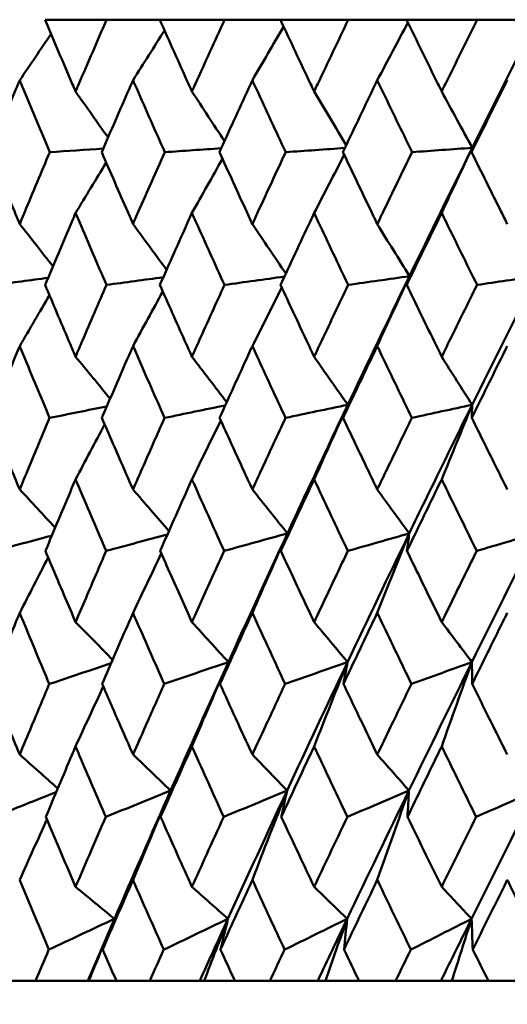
# Model space of a CAD drawing. Header units: millimetres. Extents: x 61 to 1929, y 482 to 2664.
# Tile 133 of 219: x 1003 to 1007, y 562 to 570. Entities that reach past the tile are written whole.
import ezdxf

# ---------------------------------------------------------------- set-up
doc = ezdxf.new("R2010")
doc.units = ezdxf.units.MM
doc.header["$LTSCALE"] = 10
doc.layers.add('Widoczne (ISO)', color=7, linetype='Continuous', lineweight=50)

msp = doc.modelspace()

# ---------------------------------------------------------------- linework, layer by layer
at = {"layer": 'Widoczne (ISO)'}
for p, q in [((1003.6056, 570.2569), (1003.0943, 570.2569)), ((1003.6056, 570.2569), (1004.0486, 570.2569)), ((1004.5872, 570.2569), (1004.0486, 570.2569)), ((1004.5872, 570.2569), (1005.0523, 570.2569)), ((1005.6161, 570.2569), (1005.0523, 570.2569)), ((1005.6161, 570.2569), (1006.1015, 570.2569)), ((1006.6882, 570.2569), (1006.1015, 570.2569)), ((1006.6882, 570.2569), (1007.18, 570.2569)), ((1002.7524, 562.2569), (1003.0153, 562.2569)), ((1003.449, 562.2569), (1003.0153, 562.2569)), ((1003.4581, 562.2569), (1003.449, 562.2569)), ((1003.6873, 562.2569), (1003.4581, 562.2569)), ((1003.6873, 562.2569), (1003.9652, 562.2569)), ((1004.3815, 562.2569), (1003.9652, 562.2569)), ((1004.4182, 562.2569), (1004.3815, 562.2569)), ((1004.6731, 562.2569), (1004.4182, 562.2569)), ((1004.6731, 562.2569), (1004.9649, 562.2569)), ((1005.3622, 562.2569), (1004.9649, 562.2569)), ((1005.4262, 562.2569), (1005.3622, 562.2569)), ((1005.7059, 562.2569), (1005.4262, 562.2569)), ((1005.7059, 562.2569), (1006.0104, 562.2569)), ((1006.3872, 562.2569), (1006.0104, 562.2569)), ((1006.4782, 562.2569), (1006.3872, 562.2569)), ((1006.7815, 562.2569), (1006.4782, 562.2569)), ((1006.7815, 562.2569), (1007.0976, 562.2569))]:
    msp.add_line(p, q, dxfattribs=at)
msp.add_circle((1016.5742, 532.2569), 50, dxfattribs=at)
for points, knots in [([(1003.0943, 570.2569), (1003.1691, 570.0793), (1003.2445, 569.9016), (1003.3296, 569.7024), (1003.3388, 569.6808), (1003.348, 569.6593)], [0, 0, 0, 0, 0.06135239, 0.06135239, 0.06879633, 0.06879633, 0.06879633, 0.06879633]), ([(1003.348, 569.6593), (1003.3572, 569.6808), (1003.3664, 569.7024), (1003.4517, 569.9016), (1003.5284, 570.0793), (1003.6056, 570.2569)], [0.05393723, 0.05393723, 0.05393723, 0.05393723, 0.06137399, 0.06137399, 0.12273355, 0.12273355, 0.12273355, 0.12273355]), ([(1004.0486, 570.2569), (1004.1276, 570.0793), (1004.2071, 569.9016), (1004.2967, 569.7024), (1004.3064, 569.6808), (1004.3161, 569.6593)], [0, 0, 0, 0, 0.06135239, 0.06135239, 0.06879633, 0.06879633, 0.06879633, 0.06879633]), ([(1004.3161, 569.6593), (1004.3258, 569.6808), (1004.3355, 569.7024), (1004.4254, 569.9016), (1004.506, 570.0793), (1004.5872, 570.2569)], [0.05393723, 0.05393723, 0.05393723, 0.05393723, 0.06137399, 0.06137399, 0.12273355, 0.12273355, 0.12273355, 0.12273355]), ([(1005.0523, 570.2569), (1005.1352, 570.0793), (1005.2184, 569.9016), (1005.3122, 569.7024), (1005.3224, 569.6808), (1005.3326, 569.6593)], [0, 0, 0, 0, 0.06135239, 0.06135239, 0.06879633, 0.06879633, 0.06879633, 0.06879633]), ([(1005.3326, 569.6593), (1005.3427, 569.6808), (1005.3529, 569.7024), (1005.4469, 569.9016), (1005.5313, 570.0793), (1005.6161, 570.2569)], [0.05393723, 0.05393723, 0.05393723, 0.05393723, 0.06137399, 0.06137399, 0.12273355, 0.12273355, 0.12273355, 0.12273355]), ([(1006.1015, 570.2569), (1006.1879, 570.0793), (1006.2746, 569.9016), (1006.3723, 569.7024), (1006.3828, 569.6808), (1006.3934, 569.6593)], [0, 0, 0, 0, 0.06135239, 0.06135239, 0.06879633, 0.06879633, 0.06879633, 0.06879633]), ([(1006.3934, 569.6593), (1006.404, 569.6808), (1006.4145, 569.7024), (1006.5124, 569.9016), (1006.6001, 570.0793), (1006.6882, 570.2569)], [0.05393723, 0.05393723, 0.05393723, 0.05393723, 0.06137399, 0.06137399, 0.12273355, 0.12273355, 0.12273355, 0.12273355]), ([(1002.8833, 569.7527), (1002.8736, 569.7295), (1002.864, 569.7063), (1002.7814, 569.5068), (1002.7089, 569.3306), (1002.637, 569.1543)], [0.05804162, 0.05804162, 0.05804162, 0.05804162, 0.06605559, 0.06605559, 0.12689392, 0.12689392, 0.12689392, 0.12689392]), ([(1003.1335, 569.1543), (1003.0593, 569.3305), (1002.9856, 569.5068), (1002.9026, 569.7062), (1002.8929, 569.7294), (1002.8833, 569.7527)], [0.00523804, 0.00523804, 0.00523804, 0.00523804, 0.06606705, 0.06606705, 0.07409033, 0.07409033, 0.07409033, 0.07409033]), ([(1003.8257, 569.7527), (1003.8156, 569.7295), (1003.8054, 569.7063), (1003.718, 569.5068), (1003.6413, 569.3306), (1003.5652, 569.1543)], [0.05804162, 0.05804162, 0.05804162, 0.05804162, 0.06605559, 0.06605559, 0.12689392, 0.12689392, 0.12689392, 0.12689392]), ([(1004.09, 569.1543), (1004.0117, 569.3305), (1003.9338, 569.5068), (1003.8462, 569.7062), (1003.8359, 569.7294), (1003.8257, 569.7527)], [0.00523804, 0.00523804, 0.00523804, 0.00523804, 0.06606705, 0.06606705, 0.07409033, 0.07409033, 0.07409033, 0.07409033]), ([(1004.8185, 569.7527), (1004.8078, 569.7295), (1004.7971, 569.7063), (1004.7054, 569.5068), (1004.6248, 569.3306), (1004.5447, 569.1543)], [0.05804162, 0.05804162, 0.05804162, 0.05804162, 0.06605559, 0.06605559, 0.12689392, 0.12689392, 0.12689392, 0.12689392]), ([(1005.0958, 569.1543), (1005.0137, 569.3305), (1004.932, 569.5068), (1004.8399, 569.7062), (1004.8292, 569.7294), (1004.8185, 569.7527)], [0.00523804, 0.00523804, 0.00523804, 0.00523804, 0.06606705, 0.06606705, 0.07409033, 0.07409033, 0.07409033, 0.07409033]), ([(1005.8577, 569.7527), (1005.8465, 569.7295), (1005.8354, 569.7063), (1005.7396, 569.5068), (1005.6554, 569.3306), (1005.5717, 569.1543)], [0.05804162, 0.05804162, 0.05804162, 0.05804162, 0.06605559, 0.06605559, 0.12689392, 0.12689392, 0.12689392, 0.12689392]), ([(1006.1468, 569.1543), (1006.0613, 569.3305), (1005.9761, 569.5068), (1005.8801, 569.7062), (1005.8689, 569.7294), (1005.8577, 569.7527)], [0.00523804, 0.00523804, 0.00523804, 0.00523804, 0.06606705, 0.06606705, 0.07409033, 0.07409033, 0.07409033, 0.07409033]), ([(1006.9392, 569.7527), (1006.9276, 569.7295), (1006.916, 569.7063), (1006.8166, 569.5068), (1006.7291, 569.3306), (1006.6421, 569.1543)], [0.05804162, 0.05804162, 0.05804162, 0.05804162, 0.06605559, 0.06605559, 0.12689392, 0.12689392, 0.12689392, 0.12689392]), ([(1002.637, 569.1543), (1002.7048, 568.9883), (1002.773, 568.8224), (1002.8555, 568.623), (1002.8694, 568.5895), (1002.8833, 568.556)], [0.00418374, 0.00418374, 0.00418374, 0.00418374, 0.06147247, 0.06147247, 0.07302352, 0.07302352, 0.07302352, 0.07302352]), ([(1002.8833, 568.556), (1002.8972, 568.5895), (1002.9111, 568.6229), (1002.994, 568.8224), (1003.0635, 568.9883), (1003.1335, 569.1543)], [0.04993807, 0.04993807, 0.04993807, 0.04993807, 0.0614821, 0.0614821, 0.11877783, 0.11877783, 0.11877783, 0.11877783]), ([(1003.5652, 569.1543), (1003.637, 568.9883), (1003.7092, 568.8224), (1003.7964, 568.623), (1003.8111, 568.5895), (1003.8257, 568.556)], [0.00418374, 0.00418374, 0.00418374, 0.00418374, 0.06147247, 0.06147247, 0.07302352, 0.07302352, 0.07302352, 0.07302352]), ([(1003.8257, 568.556), (1003.8404, 568.5895), (1003.8551, 568.6229), (1003.9428, 568.8224), (1004.0162, 568.9883), (1004.09, 569.1543)], [0.04993807, 0.04993807, 0.04993807, 0.04993807, 0.0614821, 0.0614821, 0.11877783, 0.11877783, 0.11877783, 0.11877783]), ([(1004.5447, 569.1543), (1004.6202, 568.9883), (1004.6961, 568.8224), (1004.7877, 568.623), (1004.8031, 568.5895), (1004.8185, 568.556)], [0.00418374, 0.00418374, 0.00418374, 0.00418374, 0.06147247, 0.06147247, 0.07302352, 0.07302352, 0.07302352, 0.07302352]), ([(1004.8185, 568.556), (1004.8339, 568.5895), (1004.8493, 568.6229), (1004.9414, 568.8224), (1005.0184, 568.9883), (1005.0958, 569.1543)], [0.04993807, 0.04993807, 0.04993807, 0.04993807, 0.0614821, 0.0614821, 0.11877783, 0.11877783, 0.11877783, 0.11877783]), ([(1005.5717, 569.1543), (1005.6506, 568.9883), (1005.7299, 568.8224), (1005.8255, 568.623), (1005.8416, 568.5895), (1005.8577, 568.556)], [0.00418374, 0.00418374, 0.00418374, 0.00418374, 0.06147247, 0.06147247, 0.07302352, 0.07302352, 0.07302352, 0.07302352]), ([(1005.8577, 568.556), (1005.8738, 568.5895), (1005.8898, 568.6229), (1005.9859, 568.8224), (1006.0661, 568.9883), (1006.1468, 569.1543)], [0.04993807, 0.04993807, 0.04993807, 0.04993807, 0.0614821, 0.0614821, 0.11877783, 0.11877783, 0.11877783, 0.11877783]), ([(1006.6421, 569.1543), (1006.7241, 568.9883), (1006.8065, 568.8224), (1006.9058, 568.623), (1006.9225, 568.5895), (1006.9392, 568.556)], [0.00418374, 0.00418374, 0.00418374, 0.00418374, 0.06147247, 0.06147247, 0.07302352, 0.07302352, 0.07302352, 0.07302352]), ([(1003.348, 568.648), (1003.3376, 568.6235), (1003.3272, 568.5991), (1003.2423, 568.3995), (1003.1684, 568.2243), (1003.095, 568.0491)], [0.06241522, 0.06241522, 0.06241522, 0.06241522, 0.0708546, 0.0708546, 0.13127416, 0.13127416, 0.13127416, 0.13127416]), ([(1003.6048, 568.0491), (1003.5292, 568.2243), (1003.454, 568.3994), (1003.3689, 568.599), (1003.3584, 568.6235), (1003.348, 568.648)], [0.01044349, 0.01044349, 0.01044349, 0.01044349, 0.07085106, 0.07085106, 0.07930241, 0.07930241, 0.07930241, 0.07930241]), ([(1004.3161, 568.648), (1004.3051, 568.6235), (1004.2941, 568.5991), (1004.2047, 568.3995), (1004.1268, 568.2243), (1004.0493, 568.0491)], [0.06241522, 0.06241522, 0.06241522, 0.06241522, 0.0708546, 0.0708546, 0.13127416, 0.13127416, 0.13127416, 0.13127416]), ([(1004.5864, 568.0491), (1004.5069, 568.2243), (1004.4278, 568.3994), (1004.3381, 568.599), (1004.3271, 568.6235), (1004.3161, 568.648)], [0.01044349, 0.01044349, 0.01044349, 0.01044349, 0.07085106, 0.07085106, 0.07930241, 0.07930241, 0.07930241, 0.07930241]), ([(1005.3326, 568.648), (1005.3211, 568.6235), (1005.3096, 568.5991), (1005.216, 568.3995), (1005.1343, 568.2243), (1005.0531, 568.0491)], [0.06241522, 0.06241522, 0.06241522, 0.06241522, 0.0708546, 0.0708546, 0.13127416, 0.13127416, 0.13127416, 0.13127416]), ([(1005.6153, 568.0491), (1005.5322, 568.2243), (1005.4495, 568.3994), (1005.3556, 568.599), (1005.3441, 568.6235), (1005.3326, 568.648)], [0.01044349, 0.01044349, 0.01044349, 0.01044349, 0.07085106, 0.07085106, 0.07930241, 0.07930241, 0.07930241, 0.07930241]), ([(1006.3934, 568.648), (1006.3814, 568.6235), (1006.3695, 568.5991), (1006.2721, 568.3995), (1006.187, 568.2243), (1006.1023, 568.0491)], [0.06241522, 0.06241522, 0.06241522, 0.06241522, 0.0708546, 0.0708546, 0.13127416, 0.13127416, 0.13127416, 0.13127416]), ([(1006.6874, 568.0491), (1006.6011, 568.2243), (1006.515, 568.3994), (1006.4174, 568.599), (1006.4054, 568.6235), (1006.3934, 568.648)], [0.01044349, 0.01044349, 0.01044349, 0.01044349, 0.07085106, 0.07085106, 0.07930241, 0.07930241, 0.07930241, 0.07930241]), ([(1003.095, 568.0491), (1003.1597, 567.8951), (1003.2248, 567.741), (1003.3095, 567.5418), (1003.3287, 567.4967), (1003.348, 567.4516)], [0.00838421, 0.00838421, 0.00838421, 0.00838421, 0.06155515, 0.06155515, 0.07712864, 0.07712864, 0.07712864, 0.07712864]), ([(1003.348, 567.4516), (1003.3672, 567.4967), (1003.3865, 567.5418), (1003.4718, 567.741), (1003.5381, 567.8951), (1003.6048, 568.0491)], [0.04598621, 0.04598621, 0.04598621, 0.04598621, 0.06155279, 0.06155279, 0.11473062, 0.11473062, 0.11473062, 0.11473062]), ([(1004.0493, 568.0491), (1004.1176, 567.8951), (1004.1863, 567.741), (1004.2756, 567.5418), (1004.2958, 567.4967), (1004.3161, 567.4516)], [0.00838421, 0.00838421, 0.00838421, 0.00838421, 0.06155515, 0.06155515, 0.07712864, 0.07712864, 0.07712864, 0.07712864]), ([(1004.3161, 567.4516), (1004.3364, 567.4967), (1004.3567, 567.5418), (1004.4464, 567.741), (1004.5162, 567.8951), (1004.5864, 568.0491)], [0.04598621, 0.04598621, 0.04598621, 0.04598621, 0.06155279, 0.06155279, 0.11473062, 0.11473062, 0.11473062, 0.11473062]), ([(1005.0531, 568.0491), (1005.1247, 567.8951), (1005.1967, 567.741), (1005.2901, 567.5418), (1005.3113, 567.4967), (1005.3326, 567.4516)], [0.00838421, 0.00838421, 0.00838421, 0.00838421, 0.06155515, 0.06155515, 0.07712864, 0.07712864, 0.07712864, 0.07712864]), ([(1005.3326, 567.4516), (1005.3538, 567.4967), (1005.375, 567.5418), (1005.469, 567.741), (1005.542, 567.8951), (1005.6153, 568.0491)], [0.04598621, 0.04598621, 0.04598621, 0.04598621, 0.06155279, 0.06155279, 0.11473062, 0.11473062, 0.11473062, 0.11473062]), ([(1006.1023, 568.0491), (1006.177, 567.8951), (1006.252, 567.741), (1006.3492, 567.5418), (1006.3713, 567.4967), (1006.3934, 567.4516)], [0.00838421, 0.00838421, 0.00838421, 0.00838421, 0.06155515, 0.06155515, 0.07712864, 0.07712864, 0.07712864, 0.07712864]), ([(1006.3934, 567.4516), (1006.4155, 567.4967), (1006.4376, 567.5418), (1006.5353, 567.741), (1006.6112, 567.8951), (1006.6874, 568.0491)], [0.04598621, 0.04598621, 0.04598621, 0.04598621, 0.06155279, 0.06155279, 0.11473062, 0.11473062, 0.11473062, 0.11473062]), ([(1002.8833, 567.5403), (1002.8728, 567.5151), (1002.8624, 567.4898), (1002.7803, 567.2905), (1002.709, 567.1164), (1002.6384, 566.9423)], [0.06686277, 0.06686277, 0.06686277, 0.06686277, 0.07557848, 0.07557848, 0.13558897, 0.13558897, 0.13558897, 0.13558897]), ([(1003.1321, 566.9423), (1003.0592, 567.1164), (1002.9867, 567.2904), (1002.9042, 567.4897), (1002.8937, 567.515), (1002.8833, 567.5403)], [0.01556037, 0.01556037, 0.01556037, 0.01556037, 0.07555527, 0.07555527, 0.08428623, 0.08428623, 0.08428623, 0.08428623]), ([(1003.8257, 567.5403), (1003.8147, 567.5151), (1003.8037, 567.4898), (1003.7168, 567.2905), (1003.6415, 567.1164), (1003.5666, 566.9423)], [0.06686277, 0.06686277, 0.06686277, 0.06686277, 0.07557848, 0.07557848, 0.13558897, 0.13558897, 0.13558897, 0.13558897]), ([(1004.0885, 566.9423), (1004.0116, 567.1164), (1003.935, 567.2904), (1003.8479, 567.4897), (1003.8368, 567.515), (1003.8257, 567.5403)], [0.01556037, 0.01556037, 0.01556037, 0.01556037, 0.07555527, 0.07555527, 0.08428623, 0.08428623, 0.08428623, 0.08428623]), ([(1004.8185, 567.5403), (1004.8069, 567.5151), (1004.7954, 567.4898), (1004.7041, 567.2905), (1004.6249, 567.1164), (1004.5462, 566.9423)], [0.06686277, 0.06686277, 0.06686277, 0.06686277, 0.07557848, 0.07557848, 0.13558897, 0.13558897, 0.13558897, 0.13558897]), ([(1005.0942, 566.9423), (1005.0135, 567.1164), (1004.9332, 567.2904), (1004.8417, 567.4897), (1004.8301, 567.515), (1004.8185, 567.5403)], [0.01556037, 0.01556037, 0.01556037, 0.01556037, 0.07555527, 0.07555527, 0.08428623, 0.08428623, 0.08428623, 0.08428623]), ([(1005.8577, 567.5403), (1005.8456, 567.5151), (1005.8335, 567.4898), (1005.7383, 567.2905), (1005.6556, 567.1164), (1005.5733, 566.9423)], [0.06686277, 0.06686277, 0.06686277, 0.06686277, 0.07557848, 0.07557848, 0.13558897, 0.13558897, 0.13558897, 0.13558897]), ([(1006.1452, 566.9423), (1006.0611, 567.1164), (1005.9774, 567.2904), (1005.8819, 567.4897), (1005.8698, 567.515), (1005.8577, 567.5403)], [0.01556037, 0.01556037, 0.01556037, 0.01556037, 0.07555527, 0.07555527, 0.08428623, 0.08428623, 0.08428623, 0.08428623]), ([(1006.9392, 567.5403), (1006.9266, 567.5151), (1006.9141, 567.4898), (1006.8152, 567.2905), (1006.7293, 567.1164), (1006.6437, 566.9423)], [0.06686277, 0.06686277, 0.06686277, 0.06686277, 0.07557848, 0.07557848, 0.13558897, 0.13558897, 0.13558897, 0.13558897]), ([(1005.6124, 567.0518), (1005.4867, 566.7868), (1005.3621, 566.5218), (1005.1956, 566.1649), (1005.1528, 566.073), (1005.1102, 565.981)], [0.3692784, 0.3692784, 0.3692784, 0.3692784, 0.4608442, 0.4608442, 0.492629, 0.492629, 0.492629, 0.492629]), ([(1006.6468, 567.0518), (1006.5161, 566.7868), (1006.3863, 566.5218), (1006.2127, 566.1649), (1006.1681, 566.073), (1006.1235, 565.981)], [0.3692784, 0.3692784, 0.3692784, 0.3692784, 0.4608442, 0.4608442, 0.492629, 0.492629, 0.492629, 0.492629]), ([(1002.6384, 566.9423), (1002.6963, 566.8004), (1002.7545, 566.6584), (1002.8365, 566.4599), (1002.8598, 566.4033), (1002.8833, 566.3468)], [0.01259731, 0.01259731, 0.01259731, 0.01259731, 0.06159863, 0.06159863, 0.08110666, 0.08110666, 0.08110666, 0.08110666]), ([(1002.8833, 566.3468), (1002.9067, 566.4033), (1002.9302, 566.4598), (1003.0129, 566.6583), (1003.0723, 566.8003), (1003.1321, 566.9423)], [0.04208868, 0.04208868, 0.04208868, 0.04208868, 0.06158988, 0.06158988, 0.11059803, 0.11059803, 0.11059803, 0.11059803]), ([(1003.5666, 566.9423), (1003.628, 566.8004), (1003.6896, 566.6584), (1003.7763, 566.4599), (1003.801, 566.4033), (1003.8257, 566.3468)], [0.01259731, 0.01259731, 0.01259731, 0.01259731, 0.06159863, 0.06159863, 0.08110666, 0.08110666, 0.08110666, 0.08110666]), ([(1003.8257, 566.3468), (1003.8505, 566.4033), (1003.8753, 566.4598), (1003.9627, 566.6583), (1004.0254, 566.8003), (1004.0885, 566.9423)], [0.04208868, 0.04208868, 0.04208868, 0.04208868, 0.06158988, 0.06158988, 0.11059803, 0.11059803, 0.11059803, 0.11059803]), ([(1004.5462, 566.9423), (1004.6107, 566.8004), (1004.6755, 566.6584), (1004.7665, 566.4599), (1004.7925, 566.4033), (1004.8185, 566.3468)], [0.01259731, 0.01259731, 0.01259731, 0.01259731, 0.06159863, 0.06159863, 0.08110666, 0.08110666, 0.08110666, 0.08110666]), ([(1004.8185, 566.3468), (1004.8445, 566.4033), (1004.8706, 566.4598), (1004.9622, 566.6583), (1005.0281, 566.8003), (1005.0942, 566.9423)], [0.04208868, 0.04208868, 0.04208868, 0.04208868, 0.06158988, 0.06158988, 0.11059803, 0.11059803, 0.11059803, 0.11059803]), ([(1005.5733, 566.9423), (1005.6407, 566.8004), (1005.7084, 566.6584), (1005.8034, 566.4599), (1005.8305, 566.4033), (1005.8577, 566.3468)], [0.01259731, 0.01259731, 0.01259731, 0.01259731, 0.06159863, 0.06159863, 0.08110666, 0.08110666, 0.08110666, 0.08110666]), ([(1005.8577, 566.3468), (1005.8848, 566.4033), (1005.912, 566.4598), (1006.0076, 566.6583), (1006.0763, 566.8003), (1006.1452, 566.9423)], [0.04208868, 0.04208868, 0.04208868, 0.04208868, 0.06158988, 0.06158988, 0.11059803, 0.11059803, 0.11059803, 0.11059803]), ([(1006.6437, 566.9423), (1006.7138, 566.8004), (1006.7842, 566.6584), (1006.8828, 566.4599), (1006.911, 566.4033), (1006.9392, 566.3468)], [0.01259731, 0.01259731, 0.01259731, 0.01259731, 0.06159863, 0.06159863, 0.08110666, 0.08110666, 0.08110666, 0.08110666]), ([(1003.348, 566.4306), (1003.3372, 566.4051), (1003.3263, 566.3795), (1003.2422, 566.1809), (1003.1694, 566.0079), (1003.0971, 565.8348)], [0.07138254, 0.07138254, 0.07138254, 0.07138254, 0.08018544, 0.08018544, 0.13983561, 0.13983561, 0.13983561, 0.13983561]), ([(1003.6027, 565.8348), (1003.5282, 566.0078), (1003.4542, 566.1808), (1003.3697, 566.3794), (1003.3589, 566.405), (1003.348, 566.4306)], [0.02053386, 0.02053386, 0.02053386, 0.02053386, 0.08016461, 0.08016461, 0.08898694, 0.08898694, 0.08898694, 0.08898694]), ([(1004.3161, 566.4306), (1004.3047, 566.4051), (1004.2933, 566.3795), (1004.2046, 566.1809), (1004.1279, 566.0079), (1004.0515, 565.8348)], [0.07138254, 0.07138254, 0.07138254, 0.07138254, 0.08018544, 0.08018544, 0.13983561, 0.13983561, 0.13983561, 0.13983561]), ([(1004.5841, 565.8348), (1004.5058, 566.0078), (1004.4279, 566.1808), (1004.339, 566.3794), (1004.3275, 566.405), (1004.3161, 566.4306)], [0.02053386, 0.02053386, 0.02053386, 0.02053386, 0.08016461, 0.08016461, 0.08898694, 0.08898694, 0.08898694, 0.08898694]), ([(1005.3326, 566.4306), (1005.3206, 566.4051), (1005.3087, 566.3795), (1005.2159, 566.1809), (1005.1354, 566.0079), (1005.0554, 565.8348)], [0.07138254, 0.07138254, 0.07138254, 0.07138254, 0.08018544, 0.08018544, 0.13983561, 0.13983561, 0.13983561, 0.13983561]), ([(1005.6129, 565.8348), (1005.531, 566.0078), (1005.4496, 566.1808), (1005.3565, 566.3794), (1005.3445, 566.405), (1005.3326, 566.4306)], [0.02053386, 0.02053386, 0.02053386, 0.02053386, 0.08016461, 0.08016461, 0.08898694, 0.08898694, 0.08898694, 0.08898694]), ([(1006.3934, 566.4306), (1006.381, 566.4051), (1006.3685, 566.3795), (1006.2719, 566.1809), (1006.1882, 566.0079), (1006.1048, 565.8348)], [0.07138254, 0.07138254, 0.07138254, 0.07138254, 0.08018544, 0.08018544, 0.13983561, 0.13983561, 0.13983561, 0.13983561]), ([(1006.6849, 565.8348), (1006.5999, 566.0078), (1006.5152, 566.1808), (1006.4183, 566.3794), (1006.4059, 566.405), (1006.3934, 566.4306)], [0.02053386, 0.02053386, 0.02053386, 0.02053386, 0.08016461, 0.08016461, 0.08898694, 0.08898694, 0.08898694, 0.08898694]), ([(1003.0971, 565.8348), (1003.1516, 565.7051), (1003.2064, 565.5754), (1003.2903, 565.378), (1003.3191, 565.3103), (1003.348, 565.2426)], [0.01681985, 0.01681985, 0.01681985, 0.01681985, 0.06159108, 0.06159108, 0.08495433, 0.08495433, 0.08495433, 0.08495433]), ([(1003.348, 565.2426), (1003.3769, 565.3103), (1003.4058, 565.378), (1003.4906, 565.5753), (1003.5465, 565.7051), (1003.6027, 565.8348)], [0.03825175, 0.03825175, 0.03825175, 0.03825175, 0.06160817, 0.06160817, 0.10638617, 0.10638617, 0.10638617, 0.10638617]), ([(1004.0515, 565.8348), (1004.1091, 565.7051), (1004.1669, 565.5754), (1004.2553, 565.378), (1004.2856, 565.3103), (1004.3161, 565.2426)], [0.01681985, 0.01681985, 0.01681985, 0.01681985, 0.06159108, 0.06159108, 0.08495433, 0.08495433, 0.08495433, 0.08495433]), ([(1004.3161, 565.2426), (1004.3465, 565.3103), (1004.377, 565.378), (1004.4662, 565.5753), (1004.525, 565.7051), (1004.5841, 565.8348)], [0.03825175, 0.03825175, 0.03825175, 0.03825175, 0.06160817, 0.06160817, 0.10638617, 0.10638617, 0.10638617, 0.10638617]), ([(1005.0554, 565.8348), (1005.1158, 565.7051), (1005.1763, 565.5754), (1005.2689, 565.378), (1005.3007, 565.3103), (1005.3326, 565.2426)], [0.01681985, 0.01681985, 0.01681985, 0.01681985, 0.06159108, 0.06159108, 0.08495433, 0.08495433, 0.08495433, 0.08495433]), ([(1005.3326, 565.2426), (1005.3644, 565.3103), (1005.3963, 565.378), (1005.4896, 565.5753), (1005.5511, 565.7051), (1005.6129, 565.8348)], [0.03825175, 0.03825175, 0.03825175, 0.03825175, 0.06160817, 0.06160817, 0.10638617, 0.10638617, 0.10638617, 0.10638617]), ([(1006.1048, 565.8348), (1006.1676, 565.7051), (1006.2308, 565.5754), (1006.3271, 565.378), (1006.3602, 565.3103), (1006.3934, 565.2426)], [0.01681985, 0.01681985, 0.01681985, 0.01681985, 0.06159108, 0.06159108, 0.08495433, 0.08495433, 0.08495433, 0.08495433]), ([(1006.3934, 565.2426), (1006.4266, 565.3103), (1006.4598, 565.378), (1006.5568, 565.5753), (1006.6208, 565.7051), (1006.6849, 565.8348)], [0.03825175, 0.03825175, 0.03825175, 0.03825175, 0.06160817, 0.06160817, 0.10638617, 0.10638617, 0.10638617, 0.10638617]), ([(1002.8833, 565.3196), (1002.8729, 565.2945), (1002.8626, 565.2693), (1002.7814, 565.0719), (1002.711, 564.8996), (1002.6411, 564.7273)], [0.07597559, 0.07597559, 0.07597559, 0.07597559, 0.08464777, 0.08464777, 0.14401425, 0.14401425, 0.14401425, 0.14401425]), ([(1003.1293, 564.7273), (1003.0572, 564.8995), (1002.9856, 565.0717), (1002.9041, 565.2692), (1002.8937, 565.2944), (1002.8833, 565.3196)], [0.02530969, 0.02530969, 0.02530969, 0.02530969, 0.08465152, 0.08465152, 0.09334823, 0.09334823, 0.09334823, 0.09334823]), ([(1003.8257, 565.3196), (1003.8148, 565.2945), (1003.8038, 565.2693), (1003.718, 565.0719), (1003.6435, 564.8996), (1003.5695, 564.7273)], [0.07597559, 0.07597559, 0.07597559, 0.07597559, 0.08464777, 0.08464777, 0.14401425, 0.14401425, 0.14401425, 0.14401425]), ([(1004.0855, 564.7273), (1004.0095, 564.8995), (1003.9339, 565.0717), (1003.8477, 565.2692), (1003.8367, 565.2944), (1003.8257, 565.3196)], [0.02530969, 0.02530969, 0.02530969, 0.02530969, 0.08465152, 0.08465152, 0.09334823, 0.09334823, 0.09334823, 0.09334823]), ([(1004.8185, 565.3196), (1004.807, 565.2945), (1004.7955, 565.2693), (1004.7054, 565.0719), (1004.6271, 564.8996), (1004.5493, 564.7273)], [0.07597559, 0.07597559, 0.07597559, 0.07597559, 0.08464777, 0.08464777, 0.14401425, 0.14401425, 0.14401425, 0.14401425]), ([(1005.0911, 564.7273), (1005.0114, 564.8995), (1004.9321, 565.0717), (1004.8416, 565.2692), (1004.8301, 565.2944), (1004.8185, 565.3196)], [0.02530969, 0.02530969, 0.02530969, 0.02530969, 0.08465152, 0.08465152, 0.09334823, 0.09334823, 0.09334823, 0.09334823]), ([(1005.8577, 565.3196), (1005.8457, 565.2945), (1005.8337, 565.2693), (1005.7396, 565.0719), (1005.6578, 564.8996), (1005.5765, 564.7273)], [0.07597559, 0.07597559, 0.07597559, 0.07597559, 0.08464777, 0.08464777, 0.14401425, 0.14401425, 0.14401425, 0.14401425]), ([(1006.1419, 564.7273), (1006.0588, 564.8995), (1005.9762, 565.0717), (1005.8818, 565.2692), (1005.8697, 565.2944), (1005.8577, 565.3196)], [0.02530969, 0.02530969, 0.02530969, 0.02530969, 0.08465152, 0.08465152, 0.09334823, 0.09334823, 0.09334823, 0.09334823]), ([(1006.9392, 565.3196), (1006.9267, 565.2945), (1006.9142, 565.2693), (1006.8165, 565.0719), (1006.7316, 564.8996), (1006.6471, 564.7273)], [0.07597559, 0.07597559, 0.07597559, 0.07597559, 0.08464777, 0.08464777, 0.14401425, 0.14401425, 0.14401425, 0.14401425]), ([(1002.6411, 564.7273), (1002.6891, 564.61), (1002.7373, 564.4926), (1002.8182, 564.2968), (1002.8507, 564.2184), (1002.8833, 564.1399)], [0.02104899, 0.02104899, 0.02104899, 0.02104899, 0.0615671, 0.0615671, 0.08866561, 0.08866561, 0.08866561, 0.08866561]), ([(1002.8833, 564.1399), (1002.9159, 564.2183), (1002.9486, 564.2968), (1003.0305, 564.4926), (1003.0798, 564.61), (1003.1293, 564.7273)], [0.03448054, 0.03448054, 0.03448054, 0.03448054, 0.06157222, 0.06157222, 0.10209717, 0.10209717, 0.10209717, 0.10209717]), ([(1003.5695, 564.7273), (1003.6203, 564.61), (1003.6714, 564.4926), (1003.7569, 564.2968), (1003.7913, 564.2184), (1003.8257, 564.1399)], [0.02104899, 0.02104899, 0.02104899, 0.02104899, 0.0615671, 0.0615671, 0.08866561, 0.08866561, 0.08866561, 0.08866561]), ([(1003.8257, 564.1399), (1003.8602, 564.2183), (1003.8948, 564.2968), (1003.9813, 564.4926), (1004.0333, 564.61), (1004.0855, 564.7273)], [0.03448054, 0.03448054, 0.03448054, 0.03448054, 0.06157222, 0.06157222, 0.10209717, 0.10209717, 0.10209717, 0.10209717]), ([(1004.5493, 564.7273), (1004.6027, 564.61), (1004.6563, 564.4926), (1004.7462, 564.2968), (1004.7823, 564.2184), (1004.8185, 564.1399)], [0.02104899, 0.02104899, 0.02104899, 0.02104899, 0.0615671, 0.0615671, 0.08866561, 0.08866561, 0.08866561, 0.08866561]), ([(1004.8185, 564.1399), (1004.8547, 564.2183), (1004.891, 564.2968), (1004.9817, 564.4926), (1005.0363, 564.61), (1005.0911, 564.7273)], [0.03448054, 0.03448054, 0.03448054, 0.03448054, 0.06157222, 0.06157222, 0.10209717, 0.10209717, 0.10209717, 0.10209717]), ([(1005.5765, 564.7273), (1005.6323, 564.61), (1005.6884, 564.4926), (1005.7822, 564.2968), (1005.8199, 564.2184), (1005.8577, 564.1399)], [0.02104899, 0.02104899, 0.02104899, 0.02104899, 0.0615671, 0.0615671, 0.08866561, 0.08866561, 0.08866561, 0.08866561]), ([(1005.8577, 564.1399), (1005.8955, 564.2183), (1005.9333, 564.2968), (1006.028, 564.4926), (1006.0848, 564.61), (1006.1419, 564.7273)], [0.03448054, 0.03448054, 0.03448054, 0.03448054, 0.06157222, 0.06157222, 0.10209717, 0.10209717, 0.10209717, 0.10209717]), ([(1006.6471, 564.7273), (1006.7051, 564.61), (1006.7634, 564.4926), (1006.8608, 564.2968), (1006.8999, 564.2184), (1006.9392, 564.1399)], [0.02104899, 0.02104899, 0.02104899, 0.02104899, 0.0615671, 0.0615671, 0.08866561, 0.08866561, 0.08866561, 0.08866561]), ([(1003.348, 564.2082), (1003.3377, 564.184), (1003.3275, 564.1599), (1003.2446, 563.9641), (1003.1724, 563.7924), (1003.1007, 563.6208)], [0.0806421, 0.0806421, 0.0806421, 0.0806421, 0.08897282, 0.08897282, 0.14811965, 0.14811965, 0.14811965, 0.14811965]), ([(1003.5989, 563.6208), (1003.5251, 563.7923), (1003.4518, 563.9639), (1003.3686, 564.1597), (1003.3583, 564.1839), (1003.348, 564.2082)], [0.02983351, 0.02983351, 0.02983351, 0.02983351, 0.0889495, 0.0889495, 0.09731113, 0.09731113, 0.09731113, 0.09731113]), ([(1004.3161, 564.2082), (1004.3053, 564.184), (1004.2945, 564.1599), (1004.2072, 563.9641), (1004.131, 563.7924), (1004.0554, 563.6208)], [0.0806421, 0.0806421, 0.0806421, 0.0806421, 0.08897282, 0.08897282, 0.14811965, 0.14811965, 0.14811965, 0.14811965]), ([(1004.5802, 563.6208), (1004.5026, 563.7923), (1004.4254, 563.9639), (1004.3378, 564.1597), (1004.3269, 564.1839), (1004.3161, 564.2082)], [0.02983351, 0.02983351, 0.02983351, 0.02983351, 0.0889495, 0.0889495, 0.09731113, 0.09731113, 0.09731113, 0.09731113]), ([(1005.3326, 564.2082), (1005.3213, 564.184), (1005.31, 564.1599), (1005.2185, 563.9641), (1005.1388, 563.7924), (1005.0594, 563.6208)], [0.0806421, 0.0806421, 0.0806421, 0.0806421, 0.08897282, 0.08897282, 0.14811965, 0.14811965, 0.14811965, 0.14811965]), ([(1005.6088, 563.6208), (1005.5277, 563.7923), (1005.4469, 563.9639), (1005.3553, 564.1597), (1005.3439, 564.1839), (1005.3326, 564.2082)], [0.02983351, 0.02983351, 0.02983351, 0.02983351, 0.0889495, 0.0889495, 0.09731113, 0.09731113, 0.09731113, 0.09731113]), ([(1006.3934, 564.2082), (1006.3816, 564.184), (1006.3699, 564.1599), (1006.2747, 563.9641), (1006.1916, 563.7924), (1006.1089, 563.6208)], [0.0806421, 0.0806421, 0.0806421, 0.0806421, 0.08897282, 0.08897282, 0.14811965, 0.14811965, 0.14811965, 0.14811965]), ([(1006.6807, 563.6208), (1006.5964, 563.7923), (1006.5124, 563.9639), (1006.417, 564.1597), (1006.4052, 564.1839), (1006.3934, 564.2082)], [0.02983351, 0.02983351, 0.02983351, 0.02983351, 0.0889495, 0.0889495, 0.09731113, 0.09731113, 0.09731113, 0.09731113]), ([(1003.1007, 563.6208), (1003.1449, 563.516), (1003.1894, 563.4111), (1003.2719, 563.2173), (1003.3099, 563.1284), (1003.348, 563.0395)], [0.02528165, 0.02528165, 0.02528165, 0.02528165, 0.06150593, 0.06150593, 0.09223152, 0.09223152, 0.09223152, 0.09223152]), ([(1003.348, 563.0395), (1003.3861, 563.1284), (1003.4244, 563.2173), (1003.508, 563.4111), (1003.5534, 563.5159), (1003.5989, 563.6208)], [0.03078053, 0.03078053, 0.03078053, 0.03078053, 0.06149921, 0.06149921, 0.09773041, 0.09773041, 0.09773041, 0.09773041]), ([(1004.0554, 563.6208), (1004.102, 563.516), (1004.1489, 563.4111), (1004.2359, 563.2173), (1004.2759, 563.1284), (1004.3161, 563.0395)], [0.02528165, 0.02528165, 0.02528165, 0.02528165, 0.06150593, 0.06150593, 0.09223152, 0.09223152, 0.09223152, 0.09223152]), ([(1004.3161, 563.0395), (1004.3562, 563.1284), (1004.3965, 563.2173), (1004.4845, 563.4111), (1004.5323, 563.5159), (1004.5802, 563.6208)], [0.03078053, 0.03078053, 0.03078053, 0.03078053, 0.06149921, 0.06149921, 0.09773041, 0.09773041, 0.09773041, 0.09773041]), ([(1005.0594, 563.6208), (1005.1084, 563.516), (1005.1575, 563.4111), (1005.2486, 563.2173), (1005.2905, 563.1284), (1005.3326, 563.0395)], [0.02528165, 0.02528165, 0.02528165, 0.02528165, 0.06150593, 0.06150593, 0.09223152, 0.09223152, 0.09223152, 0.09223152]), ([(1005.3326, 563.0395), (1005.3746, 563.1284), (1005.4167, 563.2173), (1005.5088, 563.4111), (1005.5587, 563.5159), (1005.6088, 563.6208)], [0.03078053, 0.03078053, 0.03078053, 0.03078053, 0.06149921, 0.06149921, 0.09773041, 0.09773041, 0.09773041, 0.09773041]), ([(1006.1089, 563.6208), (1006.16, 563.516), (1006.2111, 563.4111), (1006.306, 563.2173), (1006.3496, 563.1284), (1006.3934, 563.0395)], [0.02528165, 0.02528165, 0.02528165, 0.02528165, 0.06150593, 0.06150593, 0.09223152, 0.09223152, 0.09223152, 0.09223152]), ([(1006.3934, 563.0395), (1006.4371, 563.1284), (1006.481, 563.2173), (1006.5767, 563.4111), (1006.6286, 563.5159), (1006.6807, 563.6208)], [0.03078053, 0.03078053, 0.03078053, 0.03078053, 0.06149921, 0.06149921, 0.09773041, 0.09773041, 0.09773041, 0.09773041]), ([(1003.1249, 562.5162), (1003.0505, 562.6935), (1002.9768, 562.8708), (1002.8968, 563.0645), (1002.89, 563.0809), (1002.8833, 563.0972)], [0.0297954, 0.0297954, 0.0297954, 0.0297954, 0.09092493, 0.09092493, 0.09655955, 0.09655955, 0.09655955, 0.09655955]), ([(1003.8257, 563.0972), (1003.8187, 563.081), (1003.8116, 563.0647), (1003.7272, 562.871), (1003.6504, 562.6936), (1003.5741, 562.5162)], [0.0853813, 0.0853813, 0.0853813, 0.0853813, 0.09097809, 0.09097809, 0.15214536, 0.15214536, 0.15214536, 0.15214536]), ([(1004.0808, 562.5162), (1004.0025, 562.6935), (1003.9245, 562.8708), (1003.84, 563.0645), (1003.8329, 563.0809), (1003.8257, 563.0972)], [0.0297954, 0.0297954, 0.0297954, 0.0297954, 0.09092493, 0.09092493, 0.09655955, 0.09655955, 0.09655955, 0.09655955]), ([(1004.8185, 563.0972), (1004.8111, 563.081), (1004.8037, 563.0647), (1004.7151, 562.871), (1004.6344, 562.6936), (1004.5541, 562.5162)], [0.0853813, 0.0853813, 0.0853813, 0.0853813, 0.09097809, 0.09097809, 0.15214536, 0.15214536, 0.15214536, 0.15214536]), ([(1005.0862, 562.5162), (1005.004, 562.6935), (1004.9222, 562.8708), (1004.8335, 563.0645), (1004.826, 563.0809), (1004.8185, 563.0972)], [0.0297954, 0.0297954, 0.0297954, 0.0297954, 0.09092493, 0.09092493, 0.09655955, 0.09655955, 0.09655955, 0.09655955]), ([(1005.8577, 563.0972), (1005.8499, 563.081), (1005.8422, 563.0647), (1005.7497, 562.871), (1005.6654, 562.6936), (1005.5815, 562.5162)], [0.0853813, 0.0853813, 0.0853813, 0.0853813, 0.09097809, 0.09097809, 0.15214536, 0.15214536, 0.15214536, 0.15214536]), ([(1006.1368, 562.5162), (1006.0512, 562.6935), (1005.9659, 562.8708), (1005.8733, 563.0645), (1005.8655, 563.0809), (1005.8577, 563.0972)], [0.0297954, 0.0297954, 0.0297954, 0.0297954, 0.09092493, 0.09092493, 0.09655955, 0.09655955, 0.09655955, 0.09655955]), ([(1006.9392, 563.0972), (1006.9311, 563.081), (1006.9231, 563.0647), (1006.8271, 562.871), (1006.7395, 562.6936), (1006.6523, 562.5162)], [0.0853813, 0.0853813, 0.0853813, 0.0853813, 0.09097809, 0.09097809, 0.15214536, 0.15214536, 0.15214536, 0.15214536]), ([(1007.2286, 562.5162), (1007.1399, 562.6935), (1007.0515, 562.8708), (1006.9554, 563.0645), (1006.9473, 563.0809), (1006.9392, 563.0972)], [0.0297954, 0.0297954, 0.0297954, 0.0297954, 0.09092493, 0.09092493, 0.09655955, 0.09655955, 0.09655955, 0.09655955]), ([(1003.0153, 562.2569), (1003.0515, 562.3428), (1003.0878, 562.4287), (1003.1244, 562.5151), (1003.1246, 562.5156), (1003.1249, 562.5162)], [0, 0, 0, 0, 0.02969567, 0.02969567, 0.02988021, 0.02988021, 0.02988021, 0.02988021]), ([(1003.5741, 562.5162), (1003.5743, 562.5156), (1003.5746, 562.5151), (1003.6122, 562.4287), (1003.6497, 562.3428), (1003.6873, 562.2569)], [0.02951568, 0.02951568, 0.02951568, 0.02951568, 0.02969929, 0.02969929, 0.05939589, 0.05939589, 0.05939589, 0.05939589]), ([(1003.9652, 562.2569), (1004.0034, 562.3428), (1004.0417, 562.4287), (1004.0804, 562.5151), (1004.0806, 562.5156), (1004.0808, 562.5162)], [0, 0, 0, 0, 0.02969567, 0.02969567, 0.02988021, 0.02988021, 0.02988021, 0.02988021]), ([(1004.5541, 562.5162), (1004.5543, 562.5156), (1004.5546, 562.5151), (1004.5941, 562.4287), (1004.6336, 562.3428), (1004.6731, 562.2569)], [0.02951568, 0.02951568, 0.02951568, 0.02951568, 0.02969929, 0.02969929, 0.05939589, 0.05939589, 0.05939589, 0.05939589]), ([(1004.9649, 562.2569), (1005.005, 562.3428), (1005.0451, 562.4287), (1005.0857, 562.5151), (1005.0859, 562.5156), (1005.0862, 562.5162)], [0, 0, 0, 0, 0.02969567, 0.02969567, 0.02988021, 0.02988021, 0.02988021, 0.02988021]), ([(1005.5815, 562.5162), (1005.5817, 562.5156), (1005.582, 562.5151), (1005.6233, 562.4287), (1005.6646, 562.3428), (1005.7059, 562.2569)], [0.02951568, 0.02951568, 0.02951568, 0.02951568, 0.02969929, 0.02969929, 0.05939589, 0.05939589, 0.05939589, 0.05939589]), ([(1006.0104, 562.2569), (1006.0522, 562.3428), (1006.0941, 562.4287), (1006.1363, 562.5151), (1006.1365, 562.5156), (1006.1368, 562.5162)], [0, 0, 0, 0, 0.02969567, 0.02969567, 0.02988021, 0.02988021, 0.02988021, 0.02988021]), ([(1006.6523, 562.5162), (1006.6526, 562.5156), (1006.6528, 562.5151), (1006.6958, 562.4287), (1006.7386, 562.3428), (1006.7815, 562.2569)], [0.02951568, 0.02951568, 0.02951568, 0.02951568, 0.02969929, 0.02969929, 0.05939589, 0.05939589, 0.05939589, 0.05939589])]:
    msp.add_open_spline(points, degree=3, knots=knots, dxfattribs=at)
for points in [[(1004.8185, 569.7527), (1004.9051, 569.902), (1004.992, 570.0511), (1005.079, 570.1998)], [(1005.8577, 569.7527), (1005.9426, 569.9133), (1006.0277, 570.0735), (1006.113, 570.2333)], [(1007.18, 570.2569), (1007.001, 569.9017), (1006.8235, 569.5462), (1006.6478, 569.1906)], [(1002.8833, 569.7527), (1002.9702, 569.8813), (1003.0573, 570.0097), (1003.1445, 570.1379)], [(1003.8257, 569.7527), (1003.913, 569.8914), (1004.0005, 570.0299), (1004.0881, 570.1681)], [(1003.348, 569.6593), (1003.4379, 569.5314), (1003.5279, 569.4037), (1003.618, 569.2763)], [(1004.3161, 569.6593), (1004.406, 569.5212), (1004.4961, 569.3834), (1004.5863, 569.2457)], [(1005.3326, 569.6593), (1005.4215, 569.5104), (1005.5106, 569.3618), (1005.5998, 569.2134)], [(1006.3934, 569.6593), (1006.4781, 569.5028), (1006.5629, 569.3466), (1006.6478, 569.1906)], [(1003.578, 569.1839), (1003.4298, 569.1741), (1003.2817, 569.1642), (1003.1335, 569.1543)], [(1004.5593, 569.1863), (1004.4028, 569.1756), (1004.2464, 569.165), (1004.09, 569.1543)], [(1005.5881, 569.1889), (1005.424, 569.1773), (1005.2599, 569.1658), (1005.0958, 569.1543)], [(1005.3326, 568.648), (1005.4157, 568.8095), (1005.499, 568.9706), (1005.5826, 569.1313)], [(1006.6478, 569.1906), (1006.4718, 568.8346), (1006.2976, 568.4783), (1006.1251, 568.122)], [(1006.6478, 569.1906), (1006.4808, 569.1785), (1006.3138, 569.1664), (1006.1468, 569.1543)], [(1006.3934, 568.648), (1006.4779, 568.8293), (1006.5628, 569.0102), (1006.6478, 569.1906)], [(1006.6478, 569.1906), (1006.6459, 569.1785), (1006.644, 569.1664), (1006.6421, 569.1543)], [(1003.348, 568.648), (1003.4328, 568.788), (1003.5178, 568.9277), (1003.6029, 569.0671)], [(1004.3161, 568.648), (1004.4006, 568.7985), (1004.4852, 568.9486), (1004.5701, 569.0984)], [(1002.8833, 568.556), (1002.9755, 568.4386), (1003.0677, 568.3213), (1003.1601, 568.2042)], [(1003.8257, 568.556), (1003.9187, 568.4288), (1004.0118, 568.3017), (1004.105, 568.1749)], [(1004.8185, 568.556), (1004.9113, 568.4184), (1005.0041, 568.281), (1005.097, 568.1439)], [(1005.8577, 568.556), (1005.9467, 568.4111), (1006.0359, 568.2664), (1006.1251, 568.122)], [(1003.1197, 568.1081), (1002.9713, 568.0884), (1002.8229, 568.0688), (1002.6745, 568.0491)], [(1004.0776, 568.113), (1003.92, 568.0917), (1003.7624, 568.0704), (1003.6048, 568.0491)], [(1005.0852, 568.1183), (1004.9189, 568.0952), (1004.7527, 568.0722), (1004.5864, 568.0491)], [(1006.1251, 568.122), (1005.9524, 567.7653), (1005.7815, 567.4085), (1005.6124, 567.0518)], [(1006.1251, 568.122), (1005.9552, 568.0977), (1005.7852, 568.0734), (1005.6153, 568.0491)], [(1005.8577, 567.5403), (1005.9465, 567.7347), (1006.0357, 567.9286), (1006.1251, 568.122)], [(1006.1251, 568.122), (1006.1175, 568.0977), (1006.1099, 568.0734), (1006.1023, 568.0491)], [(1007.1796, 568.122), (1007.0004, 567.7653), (1006.8228, 567.4085), (1006.6468, 567.0518)], [(1007.1796, 568.122), (1007.0155, 568.0977), (1006.8515, 568.0734), (1006.6874, 568.0491)], [(1003.8257, 567.5403), (1003.9082, 567.6919), (1003.9908, 567.8432), (1004.0737, 567.9943)], [(1004.8185, 567.5403), (1004.9, 567.7028), (1004.9816, 567.8649), (1005.0635, 568.0267)], [(1002.8833, 567.5403), (1002.9657, 567.6815), (1003.0483, 567.8224), (1003.1312, 567.9631)], [(1003.348, 567.4516), (1003.4438, 567.335), (1003.5396, 567.2186), (1003.6356, 567.1023)], [(1004.3161, 567.4516), (1004.4124, 567.3251), (1004.5088, 567.1988), (1004.6053, 567.0727)], [(1005.3326, 567.4516), (1005.4257, 567.3181), (1005.519, 567.1849), (1005.6124, 567.0518)], [(1006.3934, 567.4516), (1006.4778, 567.3181), (1006.5623, 567.1849), (1006.6468, 567.0518)], [(1003.6078, 567.0379), (1003.4492, 567.006), (1003.2907, 566.9742), (1003.1321, 566.9423)], [(1004.5932, 567.0461), (1004.425, 567.0115), (1004.2568, 566.9769), (1004.0885, 566.9423)], [(1005.6124, 567.0518), (1005.4397, 567.0153), (1005.2669, 566.9788), (1005.0942, 566.9423)], [(1005.3326, 566.4306), (1005.4255, 566.6382), (1005.5187, 566.8453), (1005.6124, 567.0518)], [(1005.6124, 567.0518), (1005.5993, 567.0153), (1005.5863, 566.9788), (1005.5733, 566.9423)], [(1006.6468, 567.0518), (1006.4796, 567.0153), (1006.3124, 566.9788), (1006.1452, 566.9423)], [(1006.3934, 566.4306), (1006.4775, 566.6382), (1006.562, 566.8453), (1006.6468, 567.0518)], [(1006.6468, 567.0518), (1006.6458, 567.0153), (1006.6448, 566.9788), (1006.6437, 566.9423)], [(1004.3161, 566.4306), (1004.3959, 566.5941), (1004.4759, 566.7574), (1004.5562, 566.9202)], [(1003.348, 566.4306), (1003.4284, 566.5834), (1003.5091, 566.7359), (1003.59, 566.8881)], [(1002.8833, 566.3468), (1002.9816, 566.2407), (1003.0799, 566.1347), (1003.1784, 566.0289)], [(1003.8257, 566.3468), (1003.9254, 566.2313), (1004.0251, 566.116), (1004.1249, 566.0008)], [(1004.8185, 566.3468), (1004.9157, 566.2247), (1005.0129, 566.1027), (1005.1102, 565.981)], [(1005.8577, 566.3468), (1005.9462, 566.2247), (1006.0349, 566.1027), (1006.1235, 565.981)], [(1003.1502, 565.9617), (1002.9909, 565.9194), (1002.8317, 565.8771), (1002.6724, 565.8348)], [(1004.1126, 565.973), (1003.9426, 565.9269), (1003.7726, 565.8809), (1003.6027, 565.8348)], [(1005.1102, 565.981), (1004.9348, 565.9323), (1004.7595, 565.8835), (1004.5841, 565.8348)], [(1005.1102, 565.981), (1004.9446, 565.6241), (1004.7808, 565.2672), (1004.6189, 564.9102)], [(1004.8185, 565.3196), (1004.9153, 565.5406), (1005.0125, 565.7611), (1005.1102, 565.981)], [(1005.1102, 565.981), (1005.0919, 565.9323), (1005.0736, 565.8835), (1005.0554, 565.8348)], [(1006.1235, 565.981), (1005.9508, 565.6241), (1005.7797, 565.2672), (1005.6102, 564.9102)], [(1006.1235, 565.981), (1005.9533, 565.9323), (1005.7831, 565.8835), (1005.6129, 565.8348)], [(1005.8577, 565.3196), (1005.9459, 565.5406), (1006.0345, 565.7611), (1006.1235, 565.981)], [(1006.1235, 565.981), (1006.1173, 565.9323), (1006.111, 565.8835), (1006.1048, 565.8348)], [(1007.1782, 565.981), (1006.999, 565.6241), (1006.8212, 565.2672), (1006.6449, 564.9102)], [(1007.1782, 565.981), (1007.0138, 565.9323), (1006.8494, 565.8835), (1006.6849, 565.8348)], [(1002.8833, 565.3196), (1002.9618, 565.4737), (1003.0406, 565.6275), (1003.1197, 565.781)], [(1003.8257, 565.3196), (1003.904, 565.4844), (1003.9825, 565.6488), (1004.0612, 565.8129)], [(1003.348, 565.2426), (1003.4507, 565.1379), (1003.5535, 565.0333), (1003.6563, 564.9289)], [(1004.3161, 565.2426), (1004.417, 565.1317), (1004.5179, 565.0209), (1004.6189, 564.9102)], [(1005.3326, 565.2426), (1005.4251, 565.1317), (1005.5176, 565.0209), (1005.6102, 564.9102)], [(1006.3934, 565.2426), (1006.4772, 565.1317), (1006.561, 565.0209), (1006.6449, 564.9102)], [(1003.6438, 564.8999), (1003.4723, 564.8424), (1003.3008, 564.7849), (1003.1293, 564.7273)], [(1004.6189, 564.9102), (1004.4411, 564.8493), (1004.2633, 564.7883), (1004.0855, 564.7273)], [(1004.6189, 564.9102), (1004.457, 564.5536), (1004.2971, 564.1969), (1004.139, 563.8404)], [(1004.3161, 564.2082), (1004.4165, 564.4428), (1004.5174, 564.6768), (1004.6189, 564.9102)], [(1004.6189, 564.9102), (1004.5956, 564.8493), (1004.5724, 564.7883), (1004.5493, 564.7273)], [(1005.6102, 564.9102), (1005.4372, 564.8493), (1005.2641, 564.7883), (1005.0911, 564.7273)], [(1005.6102, 564.9102), (1005.4409, 564.5536), (1005.2733, 564.1969), (1005.1073, 563.8404)], [(1005.3326, 564.2082), (1005.4246, 564.4428), (1005.5172, 564.6768), (1005.6102, 564.9102)], [(1005.6102, 564.9102), (1005.5989, 564.8493), (1005.5877, 564.7883), (1005.5765, 564.7273)], [(1006.6449, 564.9102), (1006.4687, 564.5536), (1006.2941, 564.1969), (1006.121, 563.8404)], [(1006.6449, 564.9102), (1006.4772, 564.8493), (1006.3096, 564.7883), (1006.1419, 564.7273)], [(1006.3934, 564.2082), (1006.4768, 564.4428), (1006.5606, 564.6768), (1006.6449, 564.9102)], [(1006.6449, 564.9102), (1006.6456, 564.8493), (1006.6463, 564.7883), (1006.6471, 564.7273)], [(1003.348, 564.2082), (1003.4247, 564.3743), (1003.5017, 564.5401), (1003.5789, 564.7056)], [(1002.8833, 564.1399), (1002.9888, 564.0458), (1003.0944, 563.9517), (1003.2, 563.8578)], [(1003.8257, 564.1399), (1003.9301, 564.0399), (1004.0345, 563.9401), (1004.139, 563.8404)], [(1004.8185, 564.1399), (1004.9147, 564.0399), (1005.011, 563.9401), (1005.1073, 563.8404)], [(1005.8577, 564.1399), (1005.9454, 564.0399), (1006.0332, 563.9401), (1006.121, 563.8404)], [(1003.1873, 563.8275), (1003.0145, 563.7586), (1002.8417, 563.6897), (1002.6689, 563.6208)], [(1004.139, 563.8404), (1003.959, 563.7672), (1003.779, 563.694), (1003.5989, 563.6208)], [(1004.139, 563.8404), (1003.981, 563.4842), (1003.825, 563.1282), (1003.6709, 562.7723)], [(1003.8257, 563.0972), (1003.9295, 563.3456), (1004.0339, 563.5933), (1004.139, 563.8404)], [(1004.139, 563.8404), (1004.111, 563.7672), (1004.0832, 563.694), (1004.0554, 563.6208)], [(1005.1073, 563.8404), (1004.9316, 563.7672), (1004.7559, 563.694), (1004.5802, 563.6208)], [(1005.1073, 563.8404), (1004.9416, 563.4842), (1004.7776, 563.1282), (1004.6153, 562.7723)], [(1004.8185, 563.0972), (1004.9142, 563.3456), (1005.0105, 563.5933), (1005.1073, 563.8404)], [(1005.1073, 563.8404), (1005.0913, 563.7672), (1005.0753, 563.694), (1005.0594, 563.6208)], [(1006.121, 563.8404), (1005.9481, 563.4842), (1005.7767, 563.1282), (1005.607, 562.7723)], [(1006.121, 563.8404), (1005.9503, 563.7672), (1005.7795, 563.694), (1005.6088, 563.6208)], [(1005.8577, 563.0972), (1005.9449, 563.3456), (1006.0327, 563.5933), (1006.121, 563.8404)], [(1006.121, 563.8404), (1006.1169, 563.7672), (1006.1129, 563.694), (1006.1089, 563.6208)], [(1007.1759, 563.8404), (1006.9965, 563.4842), (1006.8185, 563.1282), (1006.6419, 562.7723)], [(1007.1759, 563.8404), (1007.0108, 563.7672), (1006.8458, 563.694), (1006.6807, 563.6208)], [(1002.8833, 563.0972), (1002.9585, 563.2648), (1003.034, 563.4321), (1003.1098, 563.5992)], [(1003.348, 563.0395), (1003.4556, 562.9503), (1003.5632, 562.8613), (1003.6709, 562.7723)], [(1004.3161, 563.0395), (1004.4158, 562.9503), (1004.5156, 562.8613), (1004.6153, 562.7723)], [(1005.3326, 563.0395), (1005.424, 562.9503), (1005.5155, 562.8613), (1005.607, 562.7723)], [(1006.3934, 563.0395), (1006.4762, 562.9503), (1006.5591, 562.8613), (1006.6419, 562.7723)], [(1003.6709, 562.7723), (1003.4889, 562.687), (1003.3069, 562.6016), (1003.1249, 562.5162)], [(1003.6709, 562.7723), (1003.5965, 562.6005), (1003.5225, 562.4286), (1003.449, 562.2569)], [(1003.4581, 562.2569), (1003.5287, 562.429), (1003.5997, 562.6008), (1003.6709, 562.7723)], [(1003.6709, 562.7723), (1003.6385, 562.687), (1003.6063, 562.6016), (1003.5741, 562.5162)], [(1004.6153, 562.7723), (1004.4372, 562.687), (1004.259, 562.6016), (1004.0808, 562.5162)], [(1004.6153, 562.7723), (1004.537, 562.6005), (1004.4591, 562.4286), (1004.3815, 562.2569)], [(1004.4182, 562.2569), (1004.4836, 562.429), (1004.5493, 562.6008), (1004.6153, 562.7723)], [(1004.6153, 562.7723), (1004.5948, 562.687), (1004.5744, 562.6016), (1004.5541, 562.5162)], [(1005.607, 562.7723), (1005.4334, 562.687), (1005.2598, 562.6016), (1005.0862, 562.5162)], [(1005.607, 562.7723), (1005.525, 562.6005), (1005.4434, 562.4286), (1005.3622, 562.2569)], [(1005.4262, 562.2569), (1005.4862, 562.429), (1005.5465, 562.6008), (1005.607, 562.7723)], [(1005.607, 562.7723), (1005.5984, 562.687), (1005.5899, 562.6016), (1005.5815, 562.5162)], [(1006.6419, 562.7723), (1006.4736, 562.687), (1006.3052, 562.6016), (1006.1368, 562.5162)], [(1006.6419, 562.7723), (1006.5567, 562.6005), (1006.4717, 562.4286), (1006.3872, 562.2569)], [(1006.4782, 562.2569), (1006.5325, 562.429), (1006.5871, 562.6008), (1006.6419, 562.7723)], [(1006.6419, 562.7723), (1006.6453, 562.687), (1006.6487, 562.6016), (1006.6523, 562.5162)]]:
    msp.add_open_spline(points, degree=3, dxfattribs=at)

doc.saveas('drawing.dxf')
